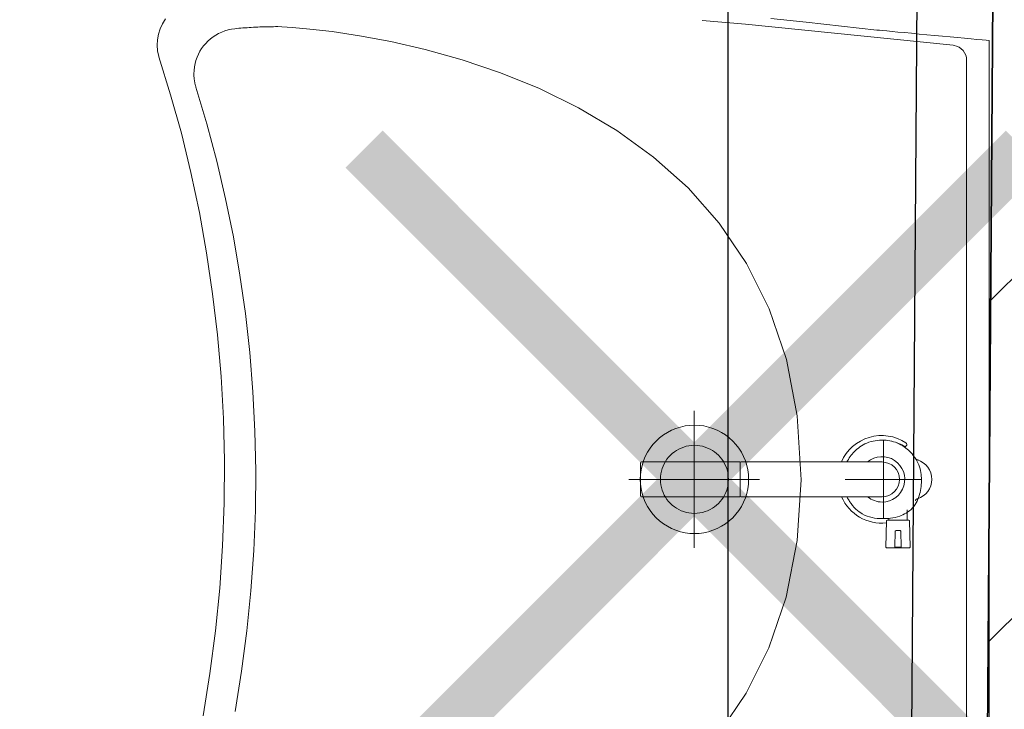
# Model space of a CAD drawing. Header units: millimetres. Extents: x 19887 to 192597, y -14203 to 39042.
# Tile 115 of 256: x 40532 to 40626, y -10680 to -10614. Entities that reach past the tile are written whole.
import ezdxf

# ---------------------------------------------------------------- set-up
doc = ezdxf.new("R2010")
doc.units = ezdxf.units.MM
doc.linetypes.add('ACAD_ISO03W100', pattern=[30, 12, -18])
doc.layers.get('Defpoints').update_dxf_attribs({"color": 4})
for name, color, linetype, lineweight in [('A_DBA_URZADZENIA SANITARNE', 5, 'Continuous', 25), ('Basen_rzut_poziom_1_obrys', 252, 'Continuous', 35), ('USUNIĘCIA', 10, 'Continuous', 0)]:
    doc.layers.add(name, color=color, linetype=linetype, lineweight=lineweight)
for name, color, linetype in [('Sufit podwieszany', 252, 'Continuous'), ('Wymiarowanie', 3, 'Continuous'), ('Wypełnienie', 252, 'Continuous')]:
    doc.layers.add(name, color=color, linetype=linetype)
doc.styles.add('ROMANS', font='romans.shx', dxfattribs={"width": 0.6})
doc.styles.get("Standard").update_dxf_attribs({"font": 'arial.ttf'})
doc.dimstyles.new('000001FB70622F18', dxfattribs={"dimtxt": 20, "dimasz": 5, "dimexe": 5, "dimexo": 1, "dimgap": 20, "dimtad": 1, "dimtoh": 1, "dimdec": 0, "dimtxsty": 'Standard', "dimblk": 'OBLIQUE', "dimcen": 0, "dimdle": 5, "dimclrd": 252, "dimclre": 252, "dimclrt": 252, "dimadec": 0, "dimazin": 0, "dimtfac": 1, "dimtdec": 0, "dimtmove": 0, "dimatfit": 3, "dimldrblk": 'OBLIQUE', "dimfxl": 150, "dimfxlon": 1, "dimlwd": 25, "dimlwe": 25, "dimarcsym": 1})

# ---------------------------------------------------------------- blocks, each defined once
blk = doc.blocks.new('_Oblique')
at = {"color": 0, "linetype": 'ByBlock', "lineweight": -2}
blk.add_line((-0.5, -0.5), (0.5, 0.5), dxfattribs=at)
blk = doc.blocks.new('*D707')
at = {"layer": 'Defpoints', "color": 0}
for p in [(3043.025, -3822.924), (3022.856, -4396.3), (3038.867, -4396.3)]:
    blk.add_point(p, dxfattribs=at)
at = {"layer": 'Wymiarowanie', "color": 252, "linetype": 'Continuous', "lineweight": 25}
for p, q in [((3022.856, -3817.924), (3022.856, -4401.3)), ((3042.025, -3822.924), (3017.856, -3822.924)), ((3037.867, -4396.3), (3017.856, -4396.3))]:
    blk.add_line(p, q, dxfattribs=at)
at = {"layer": 'Wymiarowanie', "color": 252, "linetype": 'ByBlock', "lineweight": 25, "xscale": 5, "yscale": 5, "zscale": 5}
for p, rotation in [((3022.856, -3822.924), 90), ((3022.856, -4396.3), 270)]:
    blk.add_blockref('_Oblique', p, dxfattribs=dict(at, rotation=rotation))
at = {"layer": 'Wymiarowanie', "color": 252, "insert": (3005.356, -4109.612), "char_height": 15, "attachment_point": 5, "rotation": 90, "style": 'ROMANS'}
blk.add_mtext('573', dxfattribs=at)
blk = doc.blocks.new('G$CF5E15B28')
at = {"layer": 'Wypełnienie'}
h = blk.add_hatch(dxfattribs=at)
h.set_pattern_fill('ANSI31', color=253, scale=5, angle=90)
h.set_pattern_definition([(45, (3252.028, -2175.285), (-11.22532, 11.22532), [])])
h.paths.add_polyline_path([(3082.99, -3823.077), (3100.147, -3823.076), (3100.098, -3814.694), (3097.789, -3814.694), (3097.789, -3781.139), (3082.328, -3781.139), (3082.328, -3793.381), (2887.69, -3793.381), (2887.69, -3797.196), (2892.128, -3797.196), (2892.128, -3821.83), (3043.025, -3822.924), (3038.867, -4396.3), (2895.448, -4396.3), (2895.448, -4415.787), (2892.631, -4415.787), (2892.631, -4424.887), (3113.879, -4424.338), (3113.879, -4414.978), (3110.229, -4414.978), (3110.229, -4389.643), (3077.549, -4389.643)])
at = {"layer": 'Basen_rzut_poziom_1_obrys', "color": 253, "elevation": 0}
blk.add_lwpolyline([(2895.448, -4396.3), (3038.867, -4396.3), (3043.025, -3822.924)], dxfattribs=at)
at = {"layer": 'Sufit podwieszany', "color": 253, "linetype": 'ACAD_ISO03W100', "ltscale": 5, "elevation": 0}
blk.add_lwpolyline([(2890.448, -4391.3), (3033.903, -4391.3), (3037.989, -3827.887)], dxfattribs=at)
at = {"layer": 'Wymiarowanie', "color": 253}
dim = blk.add_linear_dim(base=(3022.856, -4396.3, 0), p1=(3043.025, -3822.924, 0), p2=(3038.867, -4396.3, 0), angle=90, dimstyle='000001FB70622F18', override={"dimtxt": 15, "dimgap": 10, "dimtxsty": 'ROMANS'}, dxfattribs=at)
dim.commit()
dim.dimension.update_dxf_attribs({"geometry": '*D707', "text_midpoint": (3005.356, -4109.612, 0)})

msp = doc.modelspace()

# ---------------------------------------------------------------- linework, layer by layer
at = {"layer": 'A_DBA_URZADZENIA SANITARNE', "color": 4, "linetype": 'Continuous', "lineweight": 0}
for p, q in [((40545.597, -10614.311, 0), (40545.31, -10614.785, 0)), ((40600.878, -10614.822, 0), (40596.743, -10614.478, 0)), ((40606.644, -10614.637, 0), (40603.28, -10614.289, 0)), ((40545.08, -10615.277, 0), (40544.911, -10615.784, 0)), ((40545.31, -10614.785, 0), (40545.08, -10615.277, 0)), ((40551.549, -10615.364, 0), (40551.238, -10615.455, 0)), ((40551.87, -10615.296, 0), (40551.549, -10615.364, 0)), ((40552.2, -10615.252, 0), (40551.87, -10615.296, 0)), ((40552.386, -10615.234, 0), (40552.2, -10615.252, 0)), ((40552.575, -10615.216, 0), (40552.386, -10615.234, 0)), ((40552.766, -10615.2, 0), (40552.575, -10615.216, 0)), ((40552.96, -10615.184, 0), (40552.766, -10615.2, 0)), ((40553.156, -10615.169, 0), (40552.96, -10615.184, 0)), ((40553.354, -10615.155, 0), (40553.156, -10615.169, 0)), ((40553.555, -10615.142, 0), (40553.354, -10615.155, 0)), ((40553.757, -10615.13, 0), (40553.555, -10615.142, 0)), ((40553.962, -10615.118, 0), (40553.757, -10615.13, 0)), ((40554.168, -10615.108, 0), (40553.962, -10615.118, 0)), ((40554.376, -10615.099, 0), (40554.168, -10615.108, 0)), ((40554.585, -10615.09, 0), (40554.376, -10615.099, 0)), ((40554.796, -10615.082, 0), (40554.585, -10615.09, 0)), ((40555.008, -10615.076, 0), (40554.796, -10615.082, 0)), ((40555.221, -10615.07, 0), (40555.008, -10615.076, 0)), ((40555.435, -10615.065, 0), (40555.221, -10615.07, 0)), ((40555.649, -10615.062, 0), (40555.435, -10615.065, 0)), ((40555.865, -10615.059, 0), (40555.649, -10615.062, 0)), ((40556.081, -10615.058, 0), (40555.865, -10615.059, 0)), ((40556.297, -10615.057, 0), (40556.081, -10615.058, 0)), ((40556.297, -10615.057, 0), (40556.658, -10615.072, 0)), ((40556.658, -10615.072, 0), (40557.693, -10615.138, 0)), ((40557.693, -10615.138, 0), (40559.326, -10615.282, 0)), ((40559.326, -10615.282, 0), (40561.483, -10615.535, 0)), ((40620.673, -10616.831, 0), (40600.878, -10614.822, 0)), ((40610.016, -10615.001, 0), (40606.644, -10614.637, 0)), ((40613.395, -10615.381, 0), (40610.016, -10615.001, 0)), ((40613.461, -10615.387, 0), (40613.395, -10615.381, 0)), ((40613.651, -10615.405, 0), (40613.461, -10615.387, 0)), ((40613.954, -10615.434, 0), (40613.651, -10615.405, 0)), ((40614.356, -10615.471, 0), (40613.954, -10615.434, 0)), ((40544.809, -10616.302, 0), (40544.778, -10616.831, 0)), ((40544.911, -10615.784, 0), (40544.809, -10616.302, 0)), ((40549.862, -10616.22, 0), (40549.628, -10616.428, 0)), ((40550.11, -10616.029, 0), (40549.862, -10616.22, 0)), ((40550.373, -10615.856, 0), (40550.11, -10616.029, 0)), ((40550.649, -10615.702, 0), (40550.373, -10615.856, 0)), ((40550.937, -10615.568, 0), (40550.649, -10615.702, 0)), ((40551.238, -10615.455, 0), (40550.937, -10615.568, 0)), ((40561.483, -10615.535, 0), (40564.089, -10615.926, 0)), ((40564.089, -10615.926, 0), (40567.069, -10616.483, 0)), ((40614.844, -10615.517, 0), (40614.356, -10615.471, 0)), ((40615.407, -10615.57, 0), (40614.844, -10615.517, 0)), ((40616.032, -10615.629, 0), (40615.407, -10615.57, 0)), ((40616.707, -10615.692, 0), (40616.032, -10615.629, 0)), ((40617.418, -10615.759, 0), (40616.707, -10615.692, 0)), ((40618.154, -10615.828, 0), (40617.418, -10615.759, 0)), ((40618.901, -10615.898, 0), (40618.154, -10615.828, 0)), ((40619.649, -10615.968, 0), (40618.901, -10615.898, 0)), ((40620.383, -10616.037, 0), (40619.649, -10615.968, 0)), ((40621.092, -10616.103, 0), (40620.383, -10616.037, 0)), ((40621.763, -10616.166, 0), (40621.092, -10616.103, 0)), ((40622.383, -10616.224, 0), (40621.763, -10616.166, 0)), ((40622.941, -10616.276, 0), (40622.383, -10616.224, 0)), ((40623.423, -10616.322, 0), (40622.941, -10616.276, 0)), ((40623.817, -10616.359, 0), (40623.423, -10616.322, 0)), ((40624.111, -10616.386, 0), (40623.817, -10616.359, 0)), ((40544.778, -10616.831, 0), (40544.822, -10617.367, 0)), ((40549.026, -10617.144, 0), (40548.861, -10617.409, 0)), ((40549.21, -10616.891, 0), (40549.026, -10617.144, 0)), ((40549.411, -10616.652, 0), (40549.21, -10616.891, 0)), ((40549.628, -10616.428, 0), (40549.411, -10616.652, 0)), ((40567.069, -10616.483, 0), (40570.348, -10617.235, 0)), ((40570.348, -10617.235, 0), (40573.851, -10618.213, 0)), ((40620.761, -10616.844, 0), (40620.676, -10616.831, 0)), ((40621.004, -10616.909, 0), (40620.761, -10616.844, 0)), ((40621.231, -10617.015, 0), (40621.004, -10616.909, 0)), ((40621.437, -10617.159, 0), (40621.231, -10617.015, 0)), ((40621.614, -10617.336, 0), (40621.437, -10617.159, 0)), ((40624.111, -10616.386, 0), (40624.111, -10700.018, 0)), ((40544.822, -10617.367, 0), (40544.946, -10617.907, 0)), ((40544.943, -10617.934, 0), (40546.072, -10621.542, 0)), ((40548.59, -10617.976, 0), (40548.485, -10618.276, 0)), ((40548.716, -10617.687, 0), (40548.59, -10617.976, 0)), ((40548.861, -10617.409, 0), (40548.716, -10617.687, 0)), ((40573.851, -10618.213, 0), (40577.504, -10619.445, 0)), ((40621.758, -10617.542, 0), (40621.614, -10617.336, 0)), ((40621.865, -10617.769, 0), (40621.758, -10617.542, 0)), ((40621.93, -10618.012, 0), (40621.865, -10617.769, 0)), ((40621.951, -10618.262, 0), (40621.93, -10618.012, 0)), ((40621.951, -10698.204, 0), (40621.951, -10618.201, 0)), ((40548.341, -10618.9, 0), (40548.303, -10619.223, 0)), ((40548.402, -10618.584, 0), (40548.341, -10618.9, 0)), ((40548.485, -10618.276, 0), (40548.402, -10618.584, 0)), ((40548.303, -10619.223, 0), (40548.29, -10619.552, 0)), ((40548.29, -10619.552, 0), (40548.291, -10619.621, 0)), ((40548.291, -10619.621, 0), (40548.292, -10619.688, 0)), ((40548.292, -10619.688, 0), (40548.295, -10619.756, 0)), ((40548.295, -10619.756, 0), (40548.298, -10619.823, 0)), ((40548.298, -10619.823, 0), (40548.303, -10619.89, 0)), ((40548.303, -10619.89, 0), (40548.309, -10619.957, 0)), ((40548.309, -10619.957, 0), (40548.315, -10620.023, 0)), ((40548.315, -10620.023, 0), (40548.323, -10620.088, 0)), ((40548.323, -10620.088, 0), (40548.331, -10620.153, 0)), ((40577.504, -10619.445, 0), (40581.232, -10620.96, 0)), ((40548.331, -10620.153, 0), (40548.341, -10620.218, 0)), ((40548.341, -10620.218, 0), (40548.351, -10620.282, 0)), ((40548.351, -10620.282, 0), (40548.362, -10620.346, 0)), ((40548.362, -10620.346, 0), (40548.374, -10620.408, 0)), ((40548.374, -10620.408, 0), (40548.387, -10620.471, 0)), ((40548.387, -10620.471, 0), (40548.401, -10620.532, 0)), ((40548.401, -10620.532, 0), (40548.416, -10620.593, 0)), ((40548.416, -10620.593, 0), (40548.431, -10620.653, 0)), ((40548.431, -10620.653, 0), (40548.448, -10620.712, 0)), ((40548.448, -10620.712, 0), (40548.465, -10620.771, 0)), ((40548.465, -10620.771, 0), (40548.483, -10620.828, 0)), ((40548.483, -10620.828, 0), (40549.529, -10624.331, 0)), ((40581.232, -10620.96, 0), (40584.959, -10622.787, 0)), ((40546.072, -10621.542, 0), (40547.095, -10625.219, 0)), ((40584.959, -10622.787, 0), (40588.612, -10624.955, 0)), ((40549.529, -10624.331, 0), (40550.473, -10627.875, 0)), ((40547.095, -10625.219, 0), (40548.008, -10628.96, 0)), ((40588.612, -10624.955, 0), (40592.115, -10627.494, 0)), ((40592.115, -10627.494, 0), (40595.394, -10630.433, 0)), ((40550.473, -10627.875, 0), (40551.313, -10631.457, 0)), ((40548.008, -10628.96, 0), (40548.81, -10632.759, 0)), ((40595.394, -10630.433, 0), (40598.374, -10633.801, 0)), ((40551.313, -10631.457, 0), (40552.049, -10635.075, 0)), ((40548.81, -10632.759, 0), (40549.5, -10636.609, 0)), ((40598.374, -10633.801, 0), (40600.98, -10637.627, 0)), ((40552.049, -10635.075, 0), (40552.678, -10638.727, 0)), ((40549.5, -10636.609, 0), (40550.075, -10640.506, 0)), ((40600.98, -10637.627, 0), (40603.137, -10641.94, 0)), ((40552.678, -10638.727, 0), (40553.199, -10642.408, 0)), ((40550.075, -10640.506, 0), (40550.534, -10644.443, 0)), ((40553.199, -10642.408, 0), (40553.612, -10646.118, 0)), ((40603.137, -10641.94, 0), (40604.77, -10646.769, 0)), ((40550.534, -10644.443, 0), (40550.875, -10648.414, 0)), ((40553.612, -10646.118, 0), (40553.915, -10649.853, 0)), ((40604.77, -10646.769, 0), (40605.805, -10652.144, 0)), ((40550.875, -10648.414, 0), (40551.097, -10652.414, 0)), ((40553.915, -10649.853, 0), (40554.106, -10653.611, 0)), ((40595.983, -10664.739, 0), (40595.983, -10651.666, 0)), ((40551.097, -10652.414, 0), (40551.198, -10656.437, 0)), ((40605.805, -10652.144, 0), (40606.166, -10658.257, 0)), ((40554.106, -10653.611, 0), (40554.185, -10657.388, 0)), ((40593.424, -10653.729, 0), (40593.043, -10653.971, 0)), ((40593.823, -10653.521, 0), (40593.424, -10653.729, 0)), ((40594.24, -10653.349, 0), (40593.823, -10653.521, 0)), ((40594.669, -10653.213, 0), (40594.24, -10653.349, 0)), ((40595.11, -10653.116, 0), (40594.669, -10653.213, 0)), ((40595.556, -10653.057, 0), (40595.11, -10653.116, 0)), ((40596.006, -10653.037, 0), (40595.556, -10653.057, 0)), ((40596.457, -10653.057, 0), (40596.006, -10653.037, 0)), ((40596.903, -10653.116, 0), (40596.457, -10653.057, 0)), ((40597.343, -10653.213, 0), (40596.903, -10653.116, 0)), ((40597.773, -10653.349, 0), (40597.343, -10653.213, 0)), ((40598.189, -10653.521, 0), (40597.773, -10653.349, 0)), ((40598.589, -10653.729, 0), (40598.189, -10653.521, 0)), ((40598.969, -10653.971, 0), (40598.589, -10653.729, 0)), ((40592.354, -10654.55, 0), (40592.05, -10654.882, 0)), ((40592.686, -10654.246, 0), (40592.354, -10654.55, 0)), ((40593.043, -10653.971, 0), (40592.686, -10654.246, 0)), ((40599.326, -10654.246, 0), (40598.969, -10653.971, 0)), ((40599.658, -10654.55, 0), (40599.326, -10654.246, 0)), ((40599.963, -10654.882, 0), (40599.658, -10654.55, 0)), ((40614.018, -10661.97, 0), (40614.018, -10654.435, 0)), ((40591.533, -10655.62, 0), (40591.325, -10656.019, 0)), ((40591.775, -10655.24, 0), (40591.533, -10655.62, 0)), ((40592.05, -10654.882, 0), (40591.775, -10655.24, 0)), ((40593.896, -10655.74, 0), (40593.713, -10655.909, 0)), ((40594.091, -10655.585, 0), (40593.896, -10655.74, 0)), ((40594.298, -10655.445, 0), (40594.091, -10655.585, 0)), ((40594.516, -10655.321, 0), (40594.298, -10655.445, 0)), ((40594.744, -10655.214, 0), (40594.516, -10655.321, 0)), ((40594.981, -10655.125, 0), (40594.744, -10655.214, 0)), ((40595.227, -10655.054, 0), (40594.981, -10655.125, 0)), ((40595.48, -10655.002, 0), (40595.227, -10655.054, 0)), ((40595.74, -10654.97, 0), (40595.48, -10655.002, 0)), ((40596.006, -10654.959, 0), (40595.74, -10654.97, 0)), ((40596.272, -10654.97, 0), (40596.006, -10654.959, 0)), ((40596.532, -10655.002, 0), (40596.272, -10654.97, 0)), ((40596.785, -10655.054, 0), (40596.532, -10655.002, 0)), ((40597.031, -10655.125, 0), (40596.785, -10655.054, 0)), ((40597.268, -10655.214, 0), (40597.031, -10655.125, 0)), ((40597.496, -10655.321, 0), (40597.268, -10655.214, 0)), ((40597.714, -10655.445, 0), (40597.496, -10655.321, 0)), ((40597.921, -10655.585, 0), (40597.714, -10655.445, 0)), ((40598.117, -10655.74, 0), (40597.921, -10655.585, 0)), ((40598.299, -10655.909, 0), (40598.117, -10655.74, 0)), ((40600.237, -10655.24, 0), (40599.963, -10654.882, 0)), ((40600.479, -10655.62, 0), (40600.237, -10655.24, 0)), ((40600.687, -10656.019, 0), (40600.479, -10655.62, 0)), ((40616.085, -10655.095, 0), (40616.253, -10654.947, 0)), ((40616.253, -10654.947, 0), (40616.253, -10654.875, 0)), ((40551.198, -10656.437, 0), (40551.175, -10660.477, 0)), ((40600.379, -10656.546, 0), (40590.946, -10656.546, 0)), ((40591.152, -10656.436, 0), (40591.017, -10656.866, 0)), ((40591.325, -10656.019, 0), (40591.152, -10656.436, 0)), ((40593.125, -10656.712, 0), (40593.018, -10656.94, 0)), ((40593.249, -10656.494, 0), (40593.125, -10656.712, 0)), ((40593.389, -10656.287, 0), (40593.249, -10656.494, 0)), ((40593.544, -10656.092, 0), (40593.389, -10656.287, 0)), ((40593.713, -10655.909, 0), (40593.544, -10656.092, 0)), ((40598.468, -10656.092, 0), (40598.299, -10655.909, 0)), ((40598.623, -10656.287, 0), (40598.468, -10656.092, 0)), ((40598.763, -10656.494, 0), (40598.623, -10656.287, 0)), ((40598.887, -10656.712, 0), (40598.763, -10656.494, 0)), ((40598.994, -10656.94, 0), (40598.887, -10656.712, 0)), ((40600.379, -10659.858, 0), (40600.379, -10656.546, 0)), ((40607.855, -10656.546, 0), (40600.451, -10656.546, 0)), ((40600.86, -10656.436, 0), (40600.687, -10656.019, 0)), ((40600.995, -10656.866, 0), (40600.86, -10656.436, 0)), ((40613.903, -10656.546, 0), (40607.855, -10656.546, 0)), ((40554.185, -10657.388, 0), (40554.149, -10661.183, 0)), ((40590.92, -10657.306, 0), (40590.861, -10657.752, 0)), ((40591.017, -10656.866, 0), (40590.92, -10657.306, 0)), ((40592.806, -10657.676, 0), (40592.774, -10657.936, 0)), ((40592.858, -10657.423, 0), (40592.806, -10657.676, 0)), ((40592.929, -10657.177, 0), (40592.858, -10657.423, 0)), ((40593.018, -10656.94, 0), (40592.929, -10657.177, 0)), ((40599.084, -10657.177, 0), (40598.994, -10656.94, 0)), ((40599.155, -10657.423, 0), (40599.084, -10657.177, 0)), ((40599.207, -10657.676, 0), (40599.155, -10657.423, 0)), ((40599.238, -10657.936, 0), (40599.207, -10657.676, 0)), ((40601.093, -10657.306, 0), (40600.995, -10656.866, 0)), ((40601.152, -10657.752, 0), (40601.093, -10657.306, 0)), ((40602.211, -10658.202, 0), (40589.756, -10658.202, 0)), ((40590.861, -10657.752, 0), (40590.841, -10658.202, 0)), ((40590.841, -10658.202, 0), (40590.861, -10658.653, 0)), ((40592.774, -10657.936, 0), (40592.763, -10658.202, 0)), ((40592.763, -10658.202, 0), (40592.774, -10658.468, 0)), ((40592.774, -10658.468, 0), (40592.806, -10658.728, 0)), ((40599.207, -10658.728, 0), (40599.238, -10658.468, 0)), ((40599.249, -10658.202, 0), (40599.238, -10657.936, 0)), ((40599.238, -10658.468, 0), (40599.249, -10658.202, 0)), ((40601.171, -10658.202, 0), (40601.152, -10657.752, 0)), ((40601.152, -10658.653, 0), (40601.171, -10658.202, 0)), ((40605.802, -10664.044, 0), (40606.166, -10658.257, 0)), ((40610.374, -10658.202, 0), (40617.662, -10658.202, 0)), ((40590.861, -10658.653, 0), (40590.92, -10659.099, 0)), ((40590.92, -10659.099, 0), (40591.017, -10659.539, 0)), ((40591.017, -10659.539, 0), (40591.152, -10659.969, 0)), ((40592.806, -10658.728, 0), (40592.858, -10658.982, 0)), ((40592.858, -10658.982, 0), (40592.929, -10659.227, 0)), ((40592.929, -10659.227, 0), (40593.018, -10659.465, 0)), ((40593.018, -10659.465, 0), (40593.125, -10659.693, 0)), ((40598.887, -10659.693, 0), (40598.994, -10659.465, 0)), ((40598.994, -10659.465, 0), (40599.084, -10659.227, 0)), ((40599.084, -10659.227, 0), (40599.155, -10658.982, 0)), ((40599.155, -10658.982, 0), (40599.207, -10658.728, 0)), ((40600.86, -10659.969, 0), (40600.995, -10659.539, 0)), ((40600.995, -10659.539, 0), (40601.093, -10659.099, 0)), ((40601.093, -10659.099, 0), (40601.152, -10658.653, 0)), ((40551.175, -10660.477, 0), (40551.028, -10664.529, 0)), ((40590.946, -10659.858, 0), (40600.379, -10659.858, 0)), ((40591.152, -10659.969, 0), (40591.325, -10660.385, 0)), ((40591.325, -10660.385, 0), (40591.533, -10660.785, 0)), ((40593.125, -10659.693, 0), (40593.249, -10659.91, 0)), ((40593.249, -10659.91, 0), (40593.389, -10660.117, 0)), ((40593.389, -10660.117, 0), (40593.544, -10660.313, 0)), ((40593.544, -10660.313, 0), (40593.713, -10660.495, 0)), ((40593.713, -10660.495, 0), (40593.896, -10660.664, 0)), ((40598.117, -10660.664, 0), (40598.299, -10660.495, 0)), ((40598.299, -10660.495, 0), (40598.468, -10660.313, 0)), ((40598.468, -10660.313, 0), (40598.623, -10660.117, 0)), ((40598.623, -10660.117, 0), (40598.763, -10659.91, 0)), ((40598.763, -10659.91, 0), (40598.887, -10659.693, 0)), ((40600.451, -10659.858, 0), (40607.855, -10659.858, 0)), ((40600.479, -10660.785, 0), (40600.687, -10660.385, 0)), ((40600.687, -10660.385, 0), (40600.86, -10659.969, 0)), ((40607.855, -10659.858, 0), (40613.903, -10659.858, 0)), ((40554.149, -10661.183, 0), (40553.998, -10664.993, 0)), ((40591.533, -10660.785, 0), (40591.775, -10661.165, 0)), ((40591.775, -10661.165, 0), (40592.05, -10661.522, 0)), ((40593.896, -10660.664, 0), (40594.091, -10660.819, 0)), ((40594.091, -10660.819, 0), (40594.298, -10660.959, 0)), ((40594.298, -10660.959, 0), (40594.516, -10661.083, 0)), ((40594.516, -10661.083, 0), (40594.744, -10661.19, 0)), ((40594.744, -10661.19, 0), (40594.981, -10661.28, 0)), ((40594.981, -10661.28, 0), (40595.227, -10661.351, 0)), ((40595.227, -10661.351, 0), (40595.48, -10661.403, 0)), ((40595.48, -10661.403, 0), (40595.74, -10661.434, 0)), ((40595.74, -10661.434, 0), (40596.006, -10661.445, 0)), ((40596.006, -10661.445, 0), (40596.272, -10661.434, 0)), ((40596.272, -10661.434, 0), (40596.532, -10661.403, 0)), ((40596.532, -10661.403, 0), (40596.785, -10661.351, 0)), ((40596.785, -10661.351, 0), (40597.031, -10661.28, 0)), ((40597.031, -10661.28, 0), (40597.268, -10661.19, 0)), ((40597.268, -10661.19, 0), (40597.496, -10661.083, 0)), ((40597.496, -10661.083, 0), (40597.714, -10660.959, 0)), ((40597.714, -10660.959, 0), (40597.921, -10660.819, 0)), ((40597.921, -10660.819, 0), (40598.117, -10660.664, 0)), ((40599.963, -10661.522, 0), (40600.237, -10661.165, 0)), ((40600.237, -10661.165, 0), (40600.479, -10660.785, 0)), ((40616.279, -10662.091, 0), (40616.279, -10661.096, 0)), ((40592.05, -10661.522, 0), (40592.354, -10661.855, 0)), ((40592.354, -10661.855, 0), (40592.686, -10662.159, 0)), ((40592.686, -10662.159, 0), (40593.043, -10662.434, 0)), ((40598.969, -10662.434, 0), (40599.326, -10662.159, 0)), ((40599.326, -10662.159, 0), (40599.658, -10661.855, 0)), ((40599.658, -10661.855, 0), (40599.963, -10661.522, 0)), ((40614.307, -10662.162, 0), (40614.263, -10664.66, 0)), ((40616.452, -10662.091, 0), (40614.379, -10662.091, 0)), ((40614.551, -10661.89, 0), (40614.551, -10662.091, 0)), ((40616.567, -10664.66, 0), (40616.524, -10662.162, 0)), ((40593.043, -10662.434, 0), (40593.424, -10662.675, 0)), ((40593.424, -10662.675, 0), (40593.823, -10662.883, 0)), ((40593.823, -10662.883, 0), (40594.24, -10663.056, 0)), ((40594.24, -10663.056, 0), (40594.669, -10663.191, 0)), ((40594.669, -10663.191, 0), (40595.11, -10663.289, 0)), ((40595.11, -10663.289, 0), (40595.556, -10663.348, 0)), ((40596.457, -10663.348, 0), (40596.903, -10663.289, 0)), ((40596.903, -10663.289, 0), (40597.343, -10663.191, 0)), ((40597.343, -10663.191, 0), (40597.773, -10663.056, 0)), ((40597.773, -10663.056, 0), (40598.189, -10662.883, 0)), ((40598.189, -10662.883, 0), (40598.589, -10662.675, 0)), ((40598.589, -10662.675, 0), (40598.969, -10662.434, 0)), ((40615.127, -10664.661, 0), (40615.154, -10663.148, 0)), ((40615.226, -10663.077, 0), (40615.605, -10663.077, 0)), ((40615.677, -10663.148, 0), (40615.703, -10664.661, 0)), ((40595.556, -10663.348, 0), (40596.006, -10663.367, 0)), ((40596.006, -10663.367, 0), (40596.457, -10663.348, 0)), ((40596.006, -10663.367, 0), (40596.006, -10663.375, 0)), ((40596.006, -10663.367, 0), (40596.006, -10663.375, 0)), ((40604.759, -10669.426, 0), (40605.802, -10664.044, 0)), ((40551.028, -10664.529, 0), (40550.754, -10668.586, 0)), ((40553.998, -10664.993, 0), (40553.731, -10668.815, 0)), ((40615.199, -10664.733, 0), (40614.335, -10664.733, 0)), ((40615.127, -10664.663, 0), (40615.127, -10664.661, 0)), ((40615.199, -10664.661, 0), (40615.631, -10664.661, 0)), ((40615.631, -10664.733, 0), (40615.199, -10664.733, 0)), ((40616.495, -10664.733, 0), (40615.631, -10664.733, 0)), ((40615.703, -10664.661, 0), (40615.703, -10664.663, 0)), ((40550.754, -10668.586, 0), (40550.352, -10672.643, 0)), ((40553.731, -10668.815, 0), (40553.345, -10672.646, 0)), ((40603.114, -10674.266, 0), (40604.759, -10669.426, 0)), ((40550.352, -10672.643, 0), (40549.82, -10676.695, 0)), ((40553.345, -10672.646, 0), (40552.841, -10676.485, 0)), ((40600.941, -10678.593, 0), (40603.114, -10674.266, 0)), ((40549.82, -10676.695, 0), (40549.157, -10680.734, 0)), ((40552.841, -10676.485, 0), (40552.215, -10680.327, 0)), ((40598.315, -10682.436, 0), (40600.941, -10678.593, 0))]:
    msp.add_line(p, q, dxfattribs=at)
for centre, radius, start, end in [((40613.86, -10658.202, 0), 4.176, 56.36681, 156.63721), ((40614.062, -10658.202, 0), 3.708, 56.92158, 78.05242), ((40616.073, -10654.875, 0), 0.18, 0, 56.36681), ((40706.063, -10658.202, 0), 115.2, 179.21167, 180), ((40590.946, -10656.618, 0), 0.072, 90, 179.21167), ((40600.451, -10656.618, 0), 0.072, 90, 180), ((40613.86, -10658.202, 0), 3.708, 153.3677, 153.47412), ((40613.903, -10658.202, 0), 2.16, 270, 129.94451), ((40613.903, -10658.202, 0), 1.656, 270, 90), ((40616.693, -10658.202, 0), 1.942, 287.31837, 72.67957), ((40616.693, -10658.202, 0), 1.944, 71.12878, 72.66364), ((40706.063, -10658.202, 0), 115.2, 180, 180.78833), ((40590.946, -10659.786, 0), 0.072, 180.78833, 270), ((40600.451, -10659.786, 0), 0.072, 180, 270), ((40613.86, -10658.202, 0), 4.176, 203.36279, 276.09578), ((40613.86, -10658.202, 0), 3.708, 206.52588, 207.99139), ((40613.903, -10658.202, 0), 2.16, 230.05549, 270), ((40616.693, -10658.202, 0), 1.944, 287.33653, 289.11253), ((40614.379, -10662.163, 0), 0.072, 90, 179), ((40616.452, -10662.163, 0), 0.072, 1, 90), ((40615.226, -10663.149, 0), 0.072, 90, 179), ((40615.605, -10663.149, 0), 0.072, 1, 90), ((40614.335, -10664.661, 0), 0.072, 179, 270), ((40615.163, -10666.671, 0), 2.01, 88.97396, 91.02604), ((40615.199, -10664.661, 0), 0.072, 181.5, 270), ((40615.631, -10664.661, 0), 0.072, 270, 358.5), ((40616.495, -10664.661, 0), 0.072, 270, 1)]:
    msp.add_arc(centre, radius, start, end, dxfattribs=at)
for points, knots in [([(40610.546, -10656.546, 0), (40610.616, -10656.404, 0), (40610.731, -10656.199, 0), (40610.868, -10656.009, 0), (40610.959, -10655.883, 0), (40611.107, -10655.702, 0), (40611.277, -10655.534, 0), (40611.542, -10655.273, 0), (40611.965, -10654.945, 0), (40612.441, -10654.743, 0), (40612.969, -10654.519, 0), (40613.562, -10654.452, 0), (40613.978, -10654.459, 0), (40614.348, -10654.465, 0), (40614.877, -10654.538, 0), (40615.353, -10654.738, 0), (40615.83, -10654.937, 0), (40616.254, -10655.264, 0), (40616.519, -10655.523, 0), (40616.816, -10655.814, 0), (40617.183, -10656.283, 0), (40617.394, -10656.817, 0), (40617.584, -10657.297, 0), (40617.647, -10657.83, 0), (40617.647, -10658.202, 0)], [0, 0, 0, 0, 1, 1, 1, 2, 2, 2, 3, 3, 3, 4, 4, 4, 5, 5, 5, 6, 6, 6, 7, 7, 7, 8, 8, 8, 8]), ([(40617.087, -10656.23, 0), (40617.085, -10656.228, 0), (40617.083, -10656.225, 0), (40617.081, -10656.222, 0), (40617.073, -10656.21, 0), (40617.066, -10656.198, 0), (40617.058, -10656.186, 0)], [0, 0, 0, 0, 1, 1, 1, 2, 2, 2, 2]), ([(40617.272, -10656.347, 0), (40617.259, -10656.343, 0), (40617.247, -10656.339, 0), (40617.234, -10656.335, 0), (40617.225, -10656.332, 0), (40617.216, -10656.329, 0), (40617.207, -10656.326, 0), (40617.197, -10656.323, 0), (40617.187, -10656.319, 0), (40617.177, -10656.314, 0), (40617.166, -10656.309, 0), (40617.155, -10656.304, 0), (40617.145, -10656.297, 0), (40617.135, -10656.289, 0), (40617.126, -10656.281, 0), (40617.117, -10656.271, 0), (40617.111, -10656.264, 0), (40617.105, -10656.256, 0), (40617.099, -10656.248, 0), (40617.096, -10656.244, 0), (40617.093, -10656.239, 0), (40617.09, -10656.235, 0)], [0, 0, 0, 0, 1, 1, 1, 2, 2, 2, 3, 3, 3, 4, 4, 4, 5, 5, 5, 6, 6, 6, 7, 7, 7, 7]), ([(40617.11, -10656.267, 0), (40617.109, -10656.266, 0), (40617.107, -10656.265, 0), (40617.107, -10656.263, 0), (40617.107, -10656.261, 0), (40617.104, -10656.259, 0), (40617.104, -10656.26, 0), (40617.104, -10656.26, 0), (40617.103, -10656.258, 0), (40617.103, -10656.258, 0), (40617.103, -10656.259, 0), (40617.102, -10656.256, 0), (40617.102, -10656.257, 0), (40617.102, -10656.257, 0), (40617.102, -10656.256, 0), (40617.102, -10656.256, 0)], [0, 0, 0, 0, 1, 1, 1, 2, 2, 2, 3, 3, 3, 4, 4, 4, 5, 5, 5, 5]), ([(40617.272, -10656.347, 0), (40617.257, -10656.343, 0), (40617.245, -10656.339, 0), (40617.232, -10656.336, 0), (40617.219, -10656.332, 0), (40617.206, -10656.328, 0), (40617.195, -10656.324, 0), (40617.183, -10656.32, 0), (40617.173, -10656.315, 0), (40617.164, -10656.311, 0), (40617.154, -10656.307, 0), (40617.146, -10656.302, 0), (40617.139, -10656.297, 0), (40617.131, -10656.292, 0), (40617.125, -10656.286, 0), (40617.12, -10656.279, 0), (40617.114, -10656.273, 0), (40617.109, -10656.266, 0), (40617.103, -10656.257, 0)], [0, 0, 0, 0, 1, 1, 1, 2, 2, 2, 3, 3, 3, 4, 4, 4, 5, 5, 5, 6, 6, 6, 6]), ([(40617.647, -10658.202, 0), (40617.648, -10658.597, 0), (40617.606, -10659.149, 0), (40617.478, -10659.624, 0), (40617.373, -10660.015, 0), (40617.149, -10660.536, 0), (40616.792, -10660.926, 0), (40616.436, -10661.315, 0), (40615.948, -10661.572, 0), (40615.578, -10661.7, 0), (40615.017, -10661.894, 0), (40614.337, -10661.952, 0), (40613.844, -10661.946, 0), (40613.317, -10661.939, 0), (40612.594, -10661.822, 0), (40612.008, -10661.488, 0), (40611.648, -10661.284, 0), (40611.166, -10660.887, 0), (40610.797, -10660.307, 0), (40610.732, -10660.204, 0), (40610.636, -10660.041, 0), (40610.546, -10659.859, 0)], [0, 0, 0, 0, 1, 1, 1, 2, 2, 2, 3, 3, 3, 4, 4, 4, 5, 5, 5, 6, 6, 6, 7, 7, 7, 7]), ([(40617.058, -10660.219, 0), (40617.066, -10660.207, 0), (40617.073, -10660.195, 0), (40617.081, -10660.183, 0), (40617.087, -10660.174, 0), (40617.093, -10660.165, 0), (40617.099, -10660.156, 0), (40617.105, -10660.147, 0), (40617.112, -10660.139, 0), (40617.12, -10660.13, 0), (40617.128, -10660.122, 0), (40617.136, -10660.115, 0), (40617.145, -10660.108, 0), (40617.155, -10660.101, 0), (40617.166, -10660.095, 0), (40617.178, -10660.09, 0), (40617.187, -10660.086, 0), (40617.197, -10660.082, 0), (40617.207, -10660.079, 0), (40617.216, -10660.075, 0), (40617.225, -10660.072, 0), (40617.235, -10660.069, 0), (40617.247, -10660.066, 0), (40617.26, -10660.062, 0), (40617.272, -10660.058, 0)], [0, 0, 0, 0, 1, 1, 1, 2, 2, 2, 3, 3, 3, 4, 4, 4, 5, 5, 5, 6, 6, 6, 7, 7, 7, 8, 8, 8, 8]), ([(40617.103, -10660.148, 0), (40617.108, -10660.14, 0), (40617.112, -10660.134, 0), (40617.117, -10660.128, 0), (40617.121, -10660.123, 0), (40617.127, -10660.118, 0), (40617.132, -10660.113, 0), (40617.137, -10660.109, 0), (40617.141, -10660.106, 0), (40617.147, -10660.103, 0), (40617.152, -10660.099, 0), (40617.157, -10660.096, 0), (40617.164, -10660.093, 0), (40617.173, -10660.089, 0), (40617.183, -10660.085, 0), (40617.195, -10660.081, 0), (40617.206, -10660.077, 0), (40617.219, -10660.073, 0), (40617.232, -10660.069, 0), (40617.244, -10660.065, 0), (40617.257, -10660.062, 0), (40617.272, -10660.057, 0)], [0, 0, 0, 0, 1, 1, 1, 2, 2, 2, 3, 3, 3, 4, 4, 4, 5, 5, 5, 6, 6, 6, 7, 7, 7, 7]), ([(40617.203, -10660.08, 0), (40617.205, -10660.079, 0), (40617.208, -10660.078, 0), (40617.21, -10660.077, 0), (40617.228, -10660.071, 0), (40617.247, -10660.065, 0), (40617.269, -10660.058, 0)], [0, 0, 0, 0, 1, 1, 1, 2, 2, 2, 2]), ([(40615.127, -10664.661, 0), (40615.127, -10664.661, 0), (40615.122, -10664.661, 0), (40615.113, -10664.661, 0), (40615.104, -10664.661, 0), (40615.091, -10664.661, 0), (40615.076, -10664.662, 0)], [0, 0, 0, 0, 1, 1, 1, 2, 2, 2, 2]), ([(40615.703, -10664.661, 0), (40615.703, -10664.661, 0), (40615.695, -10664.661, 0), (40615.682, -10664.661, 0), (40615.669, -10664.661, 0), (40615.65, -10664.661, 0), (40615.631, -10664.661, 0)], [0, 0, 0, 0, 1, 1, 1, 2, 2, 2, 2]), ([(40615.703, -10664.661, 0), (40615.703, -10664.661, 0), (40615.708, -10664.661, 0), (40615.717, -10664.661, 0), (40615.726, -10664.661, 0), (40615.74, -10664.661, 0), (40615.754, -10664.662, 0)], [0, 0, 0, 0, 1, 1, 1, 2, 2, 2, 2])]:
    msp.add_open_spline(points, degree=3, knots=knots, dxfattribs=at)
at = {"layer": 'USUNIĘCIA', "elevation": 0}
for points, const_width in [([(40564.509, -10626.728), (40627.458, -10689.677)], 5), ([(40564.509, -10689.677), (40627.458, -10626.728)], 5), ([(40575, -10637.219), (40616.966, -10679.185)], 1.44), ([(40575, -10679.185), (40616.966, -10637.219)], 1.44)]:
    msp.add_lwpolyline(points, dxfattribs=dict(at, const_width=const_width))

# ---------------------------------------------------------------- block references
at = {"xscale": 1.44, "yscale": 1.44, "zscale": 1.44}
msp.add_blockref('G$CF5E15B28', (36246.278, -4584.769, 0), dxfattribs=at)

doc.saveas('drawing.dxf')
